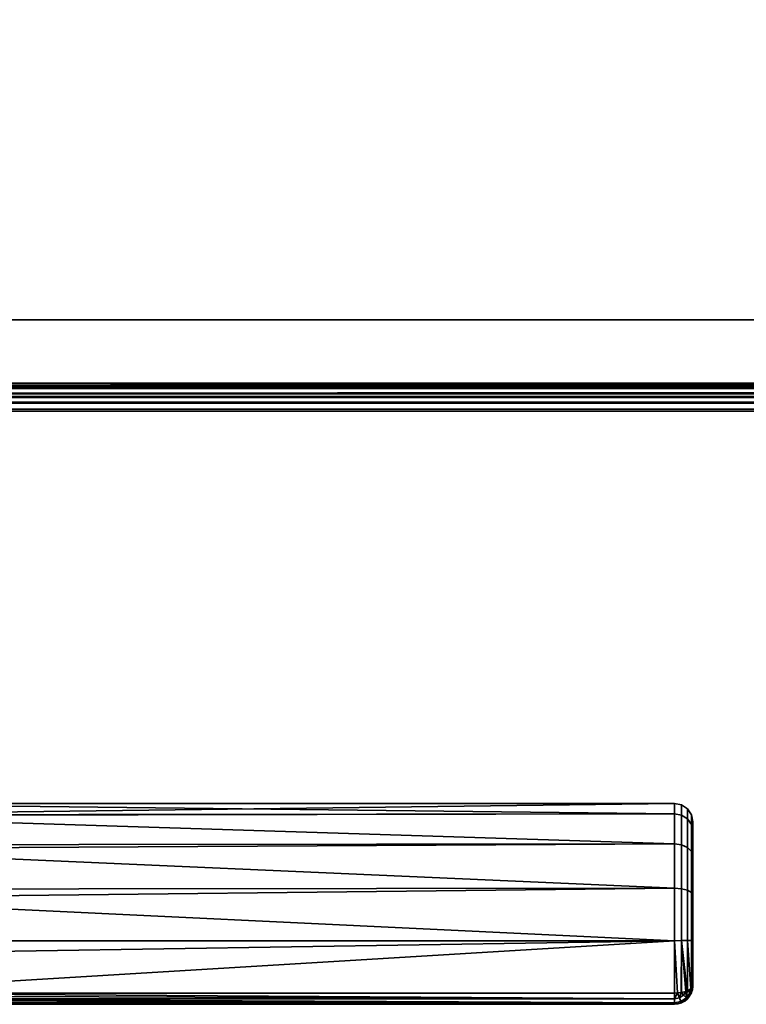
# Model space of a CAD drawing. Header units: millimetres. Extents: x -587 to 3688, y -115 to 120.
# Tile 121 of 246: x -293 to -213, y -115 to -7. Entities that reach past the tile are written whole.
import ezdxf

# ---------------------------------------------------------------- set-up
doc = ezdxf.new("R2010")
doc.units = ezdxf.units.MM
doc.layers.add('151', color=7, linetype='Continuous', true_color=0xffffff)

# ---------------------------------------------------------------- blocks, each defined once
blk = doc.blocks.new('UG_SURFACE_001')
at = {"layer": '151', "color": 252, "linetype": 'Continuous', "lineweight": 35}
for points in [[(587.5, -40, 2198), (587.5, 110, 2198), (-587.5, 110, 2198), (-587.5, -40, 2198)], [(-437.5, -40, 2048), (-437.5, 110, 2048), (437.5, 110, 2048), (437.5, -40, 2048)], [(587.5, -40, 2198), (-587.5, -40, 2198), (-437.5, -40, 2048), (437.5, -40, 2048)]]:
    blk.add_3dface(points, dxfattribs=at)
blk = doc.blocks.new('UG_SURFACE_009')
at = {"layer": '151', "color": 43, "linetype": 'Continuous', "lineweight": 35}
for points in [[(-409, 0, 2017), (-409, -49, 2017), (409, -49, 2017), (409, 0, 2017)], [(-409, -47), (-409, -2), (409, -2), (409, -47)], [(-409, -49, 2), (-409, -47), (409, -47), (409, -49, 2)], [(-344, -49, 1190), (-318, -49, 1186.5), (409, -49, 2017), (-409, -49, 2017)], [(-318, -49, 951.5), (-344, -49, 948), (-409, -49, 2), (409, -49, 2)], [(-318, -49, 1186.5), (-318, -49, 951.5), (409, -49, 2), (409, -49, 2017)], [(-221, -94.14, 1098.25), (-319, -94.22, 1098.27), (-319, -93, 1104)], [(-221, -93, 1104), (-319, -93, 1104), (-319, -94.22, 1109.73)], [(-319, -94.22, 1109.73), (-221, -94.14, 1109.75), (-221, -93, 1104)], [(-319, -93, 1104), (-221, -93, 1104), (-221, -94.14, 1098.25)], [(-220.23, -94.28, 1109.69), (-220.23, -93.15, 1104), (-221, -93, 1104), (-221, -94.14, 1109.75)], [(-220.23, -93.15, 1104), (-220.23, -94.28, 1098.31), (-221, -94.14, 1098.25), (-221, -93, 1104)], [(-219.59, -94.69, 1109.52), (-219.59, -93.59, 1104), (-220.23, -93.15, 1104), (-220.23, -94.28, 1109.69)], [(-219.59, -93.59, 1104), (-219.59, -94.69, 1098.48), (-220.23, -94.28, 1098.31), (-220.23, -93.15, 1104)], [(-219.15, -95.28, 1109.27), (-219.15, -94.23, 1104), (-219.59, -93.59, 1104), (-219.59, -94.69, 1109.52)], [(-219.15, -94.23, 1104), (-219.15, -95.28, 1098.73), (-219.59, -94.69, 1098.48), (-219.59, -93.59, 1104)], [(-319, -94.3, 1097.9), (-221, -94.14, 1098.25), (-221, -97.4, 1093.38)], [(-221, -94.14, 1109.75), (-319, -94.22, 1109.73), (-319, -94.3, 1110.1)], [(-319, -94.3, 1110.1), (-221, -97.4, 1114.62), (-221, -94.14, 1109.75)], [(-319, -94.3, 1097.9), (-319, -94.22, 1098.27), (-221, -94.14, 1098.25)], [(-221, -97.4, 1093.38), (-319, -97.52, 1093.47), (-319, -94.3, 1097.9)], [(-319, -94.3, 1110.1), (-319, -97.52, 1114.53), (-221, -97.4, 1114.62)], [(-220.23, -97.51, 1114.51), (-220.23, -94.28, 1109.69), (-221, -94.14, 1109.75), (-221, -97.4, 1114.62)], [(-220.23, -94.28, 1098.31), (-220.23, -97.51, 1093.49), (-221, -97.4, 1093.38), (-221, -94.14, 1098.25)], [(-219.59, -97.82, 1114.2), (-219.59, -94.69, 1109.52), (-220.23, -94.28, 1109.69), (-220.23, -97.51, 1114.51)], [(-219.59, -94.69, 1098.48), (-219.59, -97.82, 1093.8), (-220.23, -97.51, 1093.49), (-220.23, -94.28, 1098.31)], [(-219.15, -98.27, 1113.74), (-219.15, -95.28, 1109.27), (-219.59, -94.69, 1109.52), (-219.59, -97.82, 1114.2)], [(-219.15, -95.28, 1098.73), (-219.15, -98.27, 1094.26), (-219.59, -97.82, 1093.8), (-219.59, -94.69, 1098.48)], [(-219, -95.99, 1108.98), (-219, -95, 1104), (-219.15, -94.23, 1104), (-219.15, -95.28, 1109.27)], [(-219, -95, 1104), (-219, -95.99, 1099.02), (-219.15, -95.28, 1098.73), (-219.15, -94.23, 1104)], [(-219, -98.82, 1113.2), (-219, -95.99, 1108.98), (-219.15, -95.28, 1109.27), (-219.15, -98.27, 1113.74)], [(-219, -95.99, 1099.02), (-219, -98.82, 1094.8), (-219.15, -98.27, 1094.26), (-219.15, -95.28, 1098.73)], [(-219, -98.82, 1113.2), (-219, -98.82, 1094.8), (-219, -95.99, 1099.02), (-219, -95, 1104)], [(-219, -95, 1104), (-219, -95.99, 1108.98), (-219, -98.82, 1113.2)], [(-319, -97.96, 1092.85), (-221, -97.4, 1093.38), (-221, -102.28, 1090.13)], [(-221, -102.28, 1117.87), (-221, -97.4, 1114.62), (-319, -97.96, 1115.15)], [(-221, -97.4, 1114.62), (-319, -97.52, 1114.53), (-319, -97.96, 1115.15)], [(-319, -97.96, 1092.85), (-319, -97.52, 1093.47), (-221, -97.4, 1093.38)], [(-221, -102.28, 1090.13), (-319, -102.38, 1090.31), (-319, -97.96, 1092.85)], [(-319, -97.96, 1115.15), (-319, -102.38, 1117.69), (-221, -102.28, 1117.87)], [(-220.23, -102.34, 1117.72), (-220.23, -97.51, 1114.51), (-221, -97.4, 1114.62), (-221, -102.28, 1117.87)], [(-220.23, -97.51, 1093.49), (-220.23, -102.34, 1090.28), (-221, -102.28, 1090.13), (-221, -97.4, 1093.38)], [(-219.59, -102.5, 1117.32), (-219.59, -97.82, 1114.2), (-220.23, -97.51, 1114.51), (-220.23, -102.34, 1117.72)], [(-219.59, -97.82, 1093.8), (-219.59, -102.5, 1090.68), (-220.23, -102.34, 1090.28), (-220.23, -97.51, 1093.49)], [(-219.15, -102.75, 1116.72), (-219.15, -98.27, 1113.74), (-219.59, -97.82, 1114.2), (-219.59, -102.5, 1117.32)], [(-219.15, -98.27, 1094.26), (-219.15, -102.75, 1091.28), (-219.59, -102.5, 1090.68), (-219.59, -97.82, 1093.8)], [(-219, -103.04, 1116.02), (-219, -98.82, 1113.2), (-219.15, -98.27, 1113.74), (-219.15, -102.75, 1116.72)], [(-219, -98.82, 1094.8), (-219, -103.04, 1091.98), (-219.15, -102.75, 1091.28), (-219.15, -98.27, 1094.26)], [(-219, -98.82, 1113.2), (-219, -103.04, 1091.98), (-219, -98.82, 1094.8)], [(-219, -98.82, 1113.2), (-219, -103.04, 1116.02), (-219, -103.04, 1091.98)], [(-319, -103.36, 1089.73), (-221, -102.28, 1090.13), (-221, -108.03, 1089)], [(-221, -108.03, 1119), (-221, -102.28, 1117.87), (-319, -103.36, 1118.27)], [(-221, -102.28, 1117.87), (-319, -102.38, 1117.69), (-319, -103.36, 1118.27)], [(-319, -103.36, 1089.73), (-319, -102.38, 1090.31), (-221, -102.28, 1090.13)], [(-220.23, -108.02, 1118.85), (-220.23, -102.34, 1117.72), (-221, -102.28, 1117.87), (-221, -108.03, 1119)], [(-220.23, -102.34, 1090.28), (-220.23, -108.02, 1089.15), (-221, -108.03, 1089), (-221, -102.28, 1090.13)], [(-219.59, -108.02, 1118.41), (-219.59, -102.5, 1117.32), (-220.23, -102.34, 1117.72), (-220.23, -108.02, 1118.85)], [(-219.59, -102.5, 1090.68), (-219.59, -108.02, 1089.59), (-220.23, -108.02, 1089.15), (-220.23, -102.34, 1090.28)], [(-219.15, -108.02, 1117.77), (-219.15, -102.75, 1116.72), (-219.59, -102.5, 1117.32), (-219.59, -108.02, 1118.41)], [(-219.15, -102.75, 1091.28), (-219.15, -108.02, 1090.23), (-219.59, -108.02, 1089.59), (-219.59, -102.5, 1090.68)], [(-221, -108.03, 1089), (-319, -108.05, 1089.24), (-319, -103.36, 1089.73)], [(-319, -103.36, 1118.27), (-319, -108.05, 1118.76), (-221, -108.03, 1119)], [(-219, -108.02, 1117), (-219, -103.04, 1116.02), (-219.15, -102.75, 1116.72), (-219.15, -108.02, 1117.77)], [(-219, -103.04, 1091.98), (-219, -108.02, 1091), (-219.15, -108.02, 1090.23), (-219.15, -102.75, 1091.28)], [(-219, -103.04, 1116.02), (-219, -113, 1092), (-219, -108.02, 1091), (-219, -103.04, 1091.98)], [(-219, -103.04, 1116.02), (-219, -108.02, 1117), (-219, -113, 1116), (-219, -113, 1092)], [(-221, -108.03, 1119), (-319, -109.57, 1118.92), (-315.65, -113.77, 1117.85)], [(-221, -108.03, 1119), (-319, -108.05, 1118.76), (-319, -109.57, 1118.92)], [(-315.65, -113.77, 1090.15), (-319, -109.57, 1089.08), (-221, -108.03, 1089)], [(-319, -109.57, 1089.08), (-319, -108.05, 1089.24), (-221, -108.03, 1089)], [(-221, -108.03, 1089), (-221, -113.77, 1090.15), (-315.65, -113.77, 1090.15)], [(-315.65, -113.77, 1117.85), (-221, -113.77, 1117.85), (-221, -108.03, 1119)], [(-221, -108.03, 1089), (-220.23, -108.02, 1089.15), (-220.27, -113.71, 1090.29), (-220.66, -113.74, 1090.22)], [(-220.66, -113.74, 1117.78), (-220.27, -113.71, 1117.71), (-220.23, -108.02, 1118.85), (-221, -108.03, 1119)], [(-221, -108.03, 1119), (-221, -113.77, 1117.85), (-220.66, -113.74, 1117.78)], [(-220.66, -113.74, 1090.22), (-221, -113.77, 1090.15), (-221, -108.03, 1089)], [(-220.23, -108.02, 1089.15), (-220.23, -113.71, 1090.29), (-220.27, -113.71, 1090.29)], [(-220.27, -113.71, 1117.71), (-220.23, -113.71, 1117.71), (-220.23, -108.02, 1118.85)], [(-220.23, -108.02, 1089.15), (-219.62, -113.55, 1090.67), (-219.75, -113.59, 1090.59)], [(-220.23, -108.02, 1089.15), (-219.59, -108.02, 1089.59), (-219.59, -113.54, 1090.69), (-219.62, -113.55, 1090.67)], [(-220.23, -108.02, 1118.85), (-220.23, -113.71, 1117.71), (-219.75, -113.59, 1117.41)], [(-219.75, -113.59, 1117.41), (-219.62, -113.55, 1117.33), (-220.23, -108.02, 1118.85)], [(-219.62, -113.55, 1117.33), (-219.59, -113.54, 1117.31), (-219.59, -108.02, 1118.41), (-220.23, -108.02, 1118.85)], [(-219.75, -113.59, 1090.59), (-220.23, -113.71, 1090.29), (-220.23, -108.02, 1089.15)], [(-219.59, -108.02, 1089.59), (-219.15, -108.02, 1090.23), (-219.15, -113.29, 1091.29), (-219.19, -113.32, 1091.24)], [(-219.59, -108.02, 1118.41), (-219.59, -113.54, 1117.31), (-219.19, -113.32, 1116.76)], [(-219.19, -113.32, 1116.76), (-219.15, -113.29, 1116.71), (-219.15, -108.02, 1117.77), (-219.59, -108.02, 1118.41)], [(-219.19, -113.32, 1091.24), (-219.59, -113.54, 1090.69), (-219.59, -108.02, 1089.59)], [(-219, -113, 1116), (-219, -108.02, 1117), (-219.15, -108.02, 1117.77), (-219.15, -113.29, 1116.71)], [(-219, -108.02, 1091), (-219, -113, 1092), (-219.15, -113.29, 1091.29), (-219.15, -108.02, 1090.23)], [(-219.29, -113.69, 1116.77), (-219.15, -113.75, 1116), (-219.15, -113.29, 1116.71)], [(-219.15, -113.29, 1116.71), (-219.19, -113.32, 1116.76), (-219.29, -113.69, 1116.77)], [(-219.29, -113.69, 1091.23), (-219.19, -113.32, 1091.24), (-219.15, -113.29, 1091.29)], [(-219.15, -113.29, 1091.29), (-219.15, -113.75, 1092), (-219.29, -113.69, 1091.23)], [(-219.15, -113.75, 1116), (-219, -113, 1116), (-219.15, -113.29, 1116.71)], [(-219.15, -113.29, 1091.29), (-219, -113, 1092), (-219.15, -113.75, 1092)], [(-219.15, -113.75, 1092), (-219, -113, 1092), (-219, -113, 1116), (-219.15, -113.75, 1116)], [(-315.71, -114.07, 1117.69), (-315.79, -114.4, 1117.39), (-221, -114.41, 1117.41)], [(-221, -114.41, 1090.58), (-315.79, -114.4, 1090.61), (-315.71, -114.07, 1090.31)], [(-221, -114.41, 1117.41), (-315.65, -113.78, 1117.84), (-315.71, -114.07, 1117.69)], [(-315.71, -114.07, 1090.31), (-315.65, -113.78, 1090.16), (-221, -114.41, 1090.58)], [(-221, -114.41, 1117.41), (-221, -114.41, 1117.42), (-315.65, -113.77, 1117.85)], [(-315.65, -113.77, 1117.85), (-315.65, -113.78, 1117.84), (-221, -114.41, 1117.41)], [(-221, -114.41, 1117.42), (-221, -113.77, 1117.85), (-315.65, -113.77, 1117.85)], [(-221, -114.41, 1090.58), (-315.65, -113.78, 1090.16), (-315.65, -113.77, 1090.15)], [(-315.65, -113.77, 1090.15), (-221, -113.77, 1090.15), (-221, -114.41, 1090.58)], [(-221, -114.41, 1117.42), (-220.46, -114.3, 1117.42), (-220.66, -113.74, 1117.78)], [(-220.66, -113.74, 1117.78), (-221, -113.77, 1117.85), (-221, -114.41, 1117.42)], [(-221, -114.41, 1090.58), (-221, -113.77, 1090.15), (-220.66, -113.74, 1090.22)], [(-220.66, -113.74, 1090.22), (-220.46, -114.3, 1090.58), (-221, -114.41, 1090.58)], [(-220.46, -114.3, 1117.42), (-221, -114.41, 1117.42), (-221, -114.41, 1117.41)], [(-221, -114.41, 1117.41), (-221, -114.85, 1116.77), (-220.29, -114.7, 1116.77), (-220.46, -114.3, 1117.42)], [(-220.46, -114.3, 1090.58), (-220.29, -114.7, 1091.23), (-221, -114.85, 1091.23), (-221, -114.41, 1090.59)], [(-221, -114.41, 1090.59), (-221, -114.41, 1090.58), (-220.46, -114.3, 1090.58)], [(-220.27, -113.71, 1117.71), (-220.66, -113.74, 1117.78), (-220.46, -114.3, 1117.42)], [(-220.46, -114.3, 1090.58), (-220.66, -113.74, 1090.22), (-220.27, -113.71, 1090.29)], [(-220.46, -114.3, 1117.42), (-220, -113.99, 1117.42), (-220.27, -113.71, 1117.71)], [(-220.27, -113.71, 1090.29), (-220, -113.99, 1090.58), (-220.46, -114.3, 1090.58)], [(-220, -113.99, 1117.42), (-220.46, -114.3, 1117.42), (-220.29, -114.7, 1116.77), (-219.69, -114.3, 1116.77)], [(-219.69, -114.3, 1091.23), (-220.29, -114.7, 1091.23), (-220.46, -114.3, 1090.58), (-220, -113.99, 1090.58)], [(-219.69, -114.3, 1116.77), (-220.29, -114.7, 1116.77), (-220.23, -114.85, 1116), (-219.59, -114.41, 1116)], [(-219.59, -114.41, 1092), (-220.23, -114.85, 1092), (-220.29, -114.7, 1091.23), (-219.69, -114.3, 1091.23)], [(-220.23, -113.71, 1117.71), (-220.27, -113.71, 1117.71), (-220, -113.99, 1117.42)], [(-220, -113.99, 1090.58), (-220.27, -113.71, 1090.29), (-220.23, -113.71, 1090.29)], [(-220, -113.99, 1117.42), (-219.75, -113.59, 1117.41), (-220.23, -113.71, 1117.71)], [(-220.23, -113.71, 1090.29), (-219.75, -113.59, 1090.59), (-220, -113.99, 1090.58)], [(-219.75, -113.59, 1117.41), (-220, -113.99, 1117.42), (-219.69, -114.3, 1116.77)], [(-219.69, -114.3, 1091.23), (-220, -113.99, 1090.58), (-219.75, -113.59, 1090.59)], [(-219.69, -114.3, 1116.77), (-219.62, -113.55, 1117.33), (-219.75, -113.59, 1117.41)], [(-219.75, -113.59, 1090.59), (-219.62, -113.55, 1090.67), (-219.69, -114.3, 1091.23)], [(-219.69, -114.3, 1116.77), (-219.29, -113.69, 1116.77), (-219.62, -113.55, 1117.33)], [(-219.62, -113.55, 1090.67), (-219.29, -113.69, 1091.23), (-219.69, -114.3, 1091.23)], [(-219.29, -113.69, 1116.77), (-219.69, -114.3, 1116.77), (-219.58, -114.41, 1116), (-219.15, -113.76, 1116)], [(-219.15, -113.76, 1092), (-219.58, -114.41, 1092), (-219.69, -114.3, 1091.23), (-219.29, -113.69, 1091.23)], [(-219.59, -114.41, 1116), (-219.58, -114.41, 1116), (-219.69, -114.3, 1116.77)], [(-219.69, -114.3, 1091.23), (-219.58, -114.41, 1092), (-219.59, -114.41, 1092)], [(-219.59, -113.54, 1117.31), (-219.62, -113.55, 1117.33), (-219.29, -113.69, 1116.77)], [(-219.29, -113.69, 1091.23), (-219.62, -113.55, 1090.67), (-219.59, -113.54, 1090.69)], [(-219.29, -113.69, 1116.77), (-219.19, -113.32, 1116.76), (-219.59, -113.54, 1117.31)], [(-219.59, -113.54, 1090.69), (-219.19, -113.32, 1091.24), (-219.29, -113.69, 1091.23)], [(-219.58, -114.41, 1092), (-219.15, -113.76, 1092), (-219.15, -113.76, 1116), (-219.58, -114.41, 1116)], [(-219.15, -113.76, 1116), (-219.15, -113.75, 1116), (-219.29, -113.69, 1116.77)], [(-219.29, -113.69, 1091.23), (-219.15, -113.75, 1092), (-219.15, -113.76, 1092)], [(-219.15, -113.75, 1116), (-219.15, -113.76, 1116), (-219.15, -113.76, 1092), (-219.15, -113.75, 1092)], [(-315.93, -114.89, 1116.66), (-316, -115, 1116), (-221, -115, 1116)], [(-221, -115, 1092), (-316, -115, 1092), (-315.93, -114.89, 1091.34)], [(-221, -115, 1092), (-221, -115, 1116), (-316, -115, 1115.95), (-316, -115, 1092.05)], [(-221, -115, 1116), (-316, -115, 1116), (-316, -115, 1115.95)], [(-316, -115, 1092.05), (-316, -115, 1092), (-221, -115, 1092)], [(-221, -115, 1116), (-315.92, -114.85, 1116.72), (-315.93, -114.89, 1116.66)], [(-315.93, -114.89, 1091.34), (-315.92, -114.85, 1091.28), (-221, -115, 1092)], [(-315.91, -114.83, 1116.76), (-315.92, -114.85, 1116.72), (-221, -115, 1116)], [(-221, -115, 1092), (-315.92, -114.85, 1091.28), (-315.91, -114.83, 1091.24)], [(-315.83, -114.57, 1117.24), (-315.91, -114.83, 1116.76), (-221, -114.85, 1116.76)], [(-221, -114.85, 1091.23), (-315.91, -114.83, 1091.24), (-315.83, -114.57, 1090.76)], [(-221, -115, 1116), (-221, -114.85, 1116.76), (-315.91, -114.83, 1116.76)], [(-221, -114.85, 1091.23), (-221, -114.85, 1091.24), (-315.91, -114.83, 1091.24)], [(-315.91, -114.83, 1091.24), (-221, -114.85, 1091.24), (-221, -115, 1092)], [(-221, -114.85, 1116.76), (-315.79, -114.42, 1117.38), (-315.83, -114.57, 1117.24)], [(-315.83, -114.57, 1090.76), (-315.79, -114.42, 1090.62), (-221, -114.85, 1091.23)], [(-221, -114.85, 1116.76), (-221, -114.85, 1116.77), (-315.79, -114.4, 1117.39)], [(-315.79, -114.4, 1117.39), (-315.79, -114.42, 1117.38), (-221, -114.85, 1116.76)], [(-221, -114.85, 1116.77), (-221, -114.41, 1117.41), (-315.79, -114.4, 1117.39)], [(-221, -114.85, 1091.23), (-315.79, -114.42, 1090.62), (-315.79, -114.4, 1090.61)], [(-315.79, -114.4, 1090.61), (-221, -114.41, 1090.59), (-221, -114.85, 1091.23)], [(-221, -114.41, 1090.58), (-221, -114.41, 1090.59), (-315.79, -114.4, 1090.61)], [(-220.29, -114.7, 1116.77), (-221, -114.85, 1116.76), (-221, -115, 1116), (-220.23, -114.85, 1116)], [(-220.29, -114.7, 1116.77), (-221, -114.85, 1116.77), (-221, -114.85, 1116.76)], [(-220.23, -114.85, 1092), (-221, -115, 1092), (-221, -114.85, 1091.24), (-220.29, -114.7, 1091.23)], [(-221, -114.85, 1091.24), (-221, -114.85, 1091.23), (-220.29, -114.7, 1091.23)], [(-220.23, -114.85, 1092), (-220.23, -114.85, 1116), (-221, -115, 1116), (-221, -115, 1092)], [(-220.23, -114.85, 1116), (-220.23, -114.85, 1116), (-220.29, -114.7, 1116.77)], [(-220.29, -114.7, 1091.23), (-220.23, -114.85, 1092), (-220.23, -114.85, 1092)], [(-220.23, -114.85, 1092), (-219.59, -114.41, 1092), (-219.59, -114.41, 1116), (-220.23, -114.85, 1116)], [(-219.58, -114.41, 1116), (-219.59, -114.41, 1116), (-219.59, -114.41, 1092), (-219.58, -114.41, 1092)]]:
    blk.add_3dface(points, dxfattribs=at)
blk = doc.blocks.new('UG_SURFACE_015')
at = {"layer": '151', "color": 252, "linetype": 'Continuous', "lineweight": 35}
for points in [[(-414, -46.92, 2022.5), (414, -46.92, 2022.5), (414, 13.92, 2022.5), (-414, 13.92, 2022.5)], [(-412.5, -46.92, 2021), (-412.5, 13.92, 2021), (412.5, 13.92, 2021), (412.5, -46.92, 2021)], [(-452.5, -40, 2061), (452.5, -40, 2061), (451, -40, 2059.5), (-451, -40, 2059.5)], [(-452.5, -40, 2061), (-452.5, -46.92, 2061), (452.5, -46.92, 2061), (452.5, -40, 2061)], [(-451, -40, 2059.5), (451, -40, 2059.5), (451, -46.92, 2059.5), (-451, -46.92, 2059.5)], [(452.44, -47.52, 2060.94), (-452.5, -46.92, 2061), (-452.44, -47.52, 2060.94)], [(452.44, -47.52, 2060.94), (452.5, -46.92, 2061), (-452.5, -46.92, 2061)], [(-451, -46.92, 2059.5), (451, -46.92, 2059.5), (450.97, -47.23, 2059.47)], [(-450.97, -47.23, 2059.47), (-451, -46.92, 2059.5), (450.97, -47.23, 2059.47)], [(450.97, -47.23, 2059.47), (450.88, -47.52, 2059.38), (-450.88, -47.52, 2059.38), (-450.97, -47.23, 2059.47)], [(-414.03, -47.23, 2022.53), (-414.12, -47.52, 2022.62), (414.12, -47.52, 2022.62)], [(414.03, -47.23, 2022.53), (-414, -46.92, 2022.5), (-414.03, -47.23, 2022.53)], [(-414.03, -47.23, 2022.53), (414.12, -47.52, 2022.62), (414.03, -47.23, 2022.53)], [(414.03, -47.23, 2022.53), (414, -46.92, 2022.5), (-414, -46.92, 2022.5)], [(-412.56, -47.52, 2021.06), (412.5, -46.92, 2021), (412.56, -47.52, 2021.06)], [(-412.56, -47.52, 2021.06), (-412.5, -46.92, 2021), (412.5, -46.92, 2021)], [(-452.44, -47.52, 2060.94), (-452.27, -48.1, 2060.77), (452.27, -48.1, 2060.77), (452.44, -47.52, 2060.94)], [(452.27, -48.1, 2060.77), (-452.27, -48.1, 2060.77), (-451.6, -49.1, 2060.1), (451.6, -49.1, 2060.1)], [(450.54, -48.04, 2059.04), (-450.54, -48.04, 2059.04), (-450.88, -47.52, 2059.38), (450.88, -47.52, 2059.38)], [(450.02, -48.38, 2058.52), (-450.02, -48.38, 2058.52), (-450.54, -48.04, 2059.04), (450.54, -48.04, 2059.04)], [(449.42, -48.5, 2057.92), (-449.42, -48.5, 2057.92), (-450.02, -48.38, 2058.52), (450.02, -48.38, 2058.52)], [(-449.42, -48.5, 2057.92), (449.42, -48.5, 2057.92), (415.58, -48.5, 2024.08), (-415.58, -48.5, 2024.08)], [(414.98, -48.38, 2023.48), (-414.98, -48.38, 2023.48), (-415.58, -48.5, 2024.08), (415.58, -48.5, 2024.08)], [(414.46, -48.04, 2022.96), (-414.46, -48.04, 2022.96), (-414.98, -48.38, 2023.48), (414.98, -48.38, 2023.48)], [(414.12, -47.52, 2022.62), (-414.12, -47.52, 2022.62), (-414.46, -48.04, 2022.96), (414.46, -48.04, 2022.96)], [(413.4, -49.1, 2021.9), (-413.4, -49.1, 2021.9), (-412.73, -48.1, 2021.23), (412.73, -48.1, 2021.23)], [(412.56, -47.52, 2021.06), (-412.73, -48.1, 2021.23), (-412.56, -47.52, 2021.06)], [(412.56, -47.52, 2021.06), (412.73, -48.1, 2021.23), (-412.73, -48.1, 2021.23)], [(451.6, -49.1, 2060.1), (-451.6, -49.1, 2060.1), (-450.6, -49.77, 2059.1), (450.6, -49.77, 2059.1)], [(414.4, -49.77, 2022.9), (-414.4, -49.77, 2022.9), (-413.4, -49.1, 2021.9), (413.4, -49.1, 2021.9)], [(450.6, -49.77, 2059.1), (-450.6, -49.77, 2059.1), (-449.42, -50, 2057.92), (449.42, -50, 2057.92)], [(-449.42, -50, 2057.92), (-415.58, -50, 2024.08), (415.58, -50, 2024.08), (449.42, -50, 2057.92)], [(415.58, -50, 2024.08), (-415.58, -50, 2024.08), (-414.4, -49.77, 2022.9), (414.4, -49.77, 2022.9)]]:
    blk.add_3dface(points, dxfattribs=at)

msp = doc.modelspace()

# ---------------------------------------------------------------- linework, layer by layer
at = {"layer": '151', "color": 252, "linetype": 'Continuous', "lineweight": -3, "true_color": 0x939598}
for p, q in [((-587.5, -40, 2198), (587.5, -40, 2198)), ((-587.5, -40, 2198), (587.5, -40, 2198)), ((452.5, -40, 2061), (-452.5, -40, 2061)), ((451, -40, 2059.5), (-451, -40, 2059.5)), ((437.5, -40, 2048), (-437.5, -40, 2048)), ((452.5, -46.92, 2061), (-452.5, -46.92, 2061)), ((451, -46.92, 2059.5), (-451, -46.92, 2059.5)), ((414, -46.92, 2022.5), (-414, -46.92, 2022.5)), ((412.5, -46.92, 2021), (-412.5, -46.92, 2021)), ((-409, -47), (409, -47)), ((449.42, -48.5, 2057.92), (-449.42, -48.5, 2057.92)), ((415.58, -48.5, 2024.08), (-415.58, -48.5, 2024.08)), ((-409, -49, 2017), (409, -49, 2017)), ((409, -49, 2), (-409, -49, 2)), ((449.42, -50, 2057.92), (-449.42, -50, 2057.92)), ((415.58, -50, 2024.08), (-415.58, -50, 2024.08)), ((-219, -113, 1116), (-219, -113, 1092)), ((-221, -113.77, 1090.15), (-315.65, -113.77, 1090.15)), ((-315.65, -113.77, 1117.85), (-221, -113.77, 1117.85)), ((-316, -115, 1092), (-221, -115, 1092)), ((-221, -115, 1116), (-316, -115, 1116)), ((-221, -115, 1092), (-221, -115, 1116))]:
    msp.add_line(p, q, dxfattribs=at)
at = {"layer": '151', "color": 252, "linetype": 'Continuous', "lineweight": -3, "true_color": 0x939598, "extrusion": (-1, 0, 0)}
msp.add_arc((108, 1104, 221), 15, 67.3801, 292.6199, dxfattribs=at)
at = {"layer": '151', "color": 252, "linetype": 'Continuous', "lineweight": -3, "true_color": 0x939598, "extrusion": (1, 0, 0)}
for centre, radius, start, end in [((-108, 1104, -219), 13, 247.3801, 112.6199), ((-113, 1092, -221), 2, 180, 247.3801), ((-113, 1116, -221), 2, 112.6199, 180)]:
    msp.add_arc(centre, radius, start, end, dxfattribs=at)
at = {"layer": '151', "color": 252, "linetype": 'Continuous', "lineweight": -3, "true_color": 0x939598, "extrusion": (0, -0.923077, -0.384615)}
msp.add_arc((-221, 1073.62, -324.92), 2, 0, 90, dxfattribs=at)
at = {"layer": '151', "color": 252, "linetype": 'Continuous', "lineweight": -3, "true_color": 0x939598, "extrusion": (0, -0.923077, 0.384615)}
msp.add_arc((-221, 964.54, 524.31), 2, 270, 0, dxfattribs=at)
at = {"layer": '151', "color": 252, "linetype": 'Continuous', "lineweight": -3, "true_color": 0x939598}
msp.add_arc((-221, -113, 1116), 2, 270, 0, dxfattribs=at)
at = {"layer": '151', "color": 252, "linetype": 'Continuous', "lineweight": -3, "true_color": 0x939598, "extrusion": (0, 0, -1)}
msp.add_arc((221, -113, -1092), 2, 180, 270, dxfattribs=at)

# ---------------------------------------------------------------- block references
at = {"layer": '151', "color": 252, "linetype": 'Continuous', "lineweight": -3, "true_color": 0x939598}
for name in ['UG_SURFACE_015', 'UG_SURFACE_001', 'UG_SURFACE_009']:
    msp.add_blockref(name, (0, 0), dxfattribs=at)

doc.saveas('drawing.dxf')
